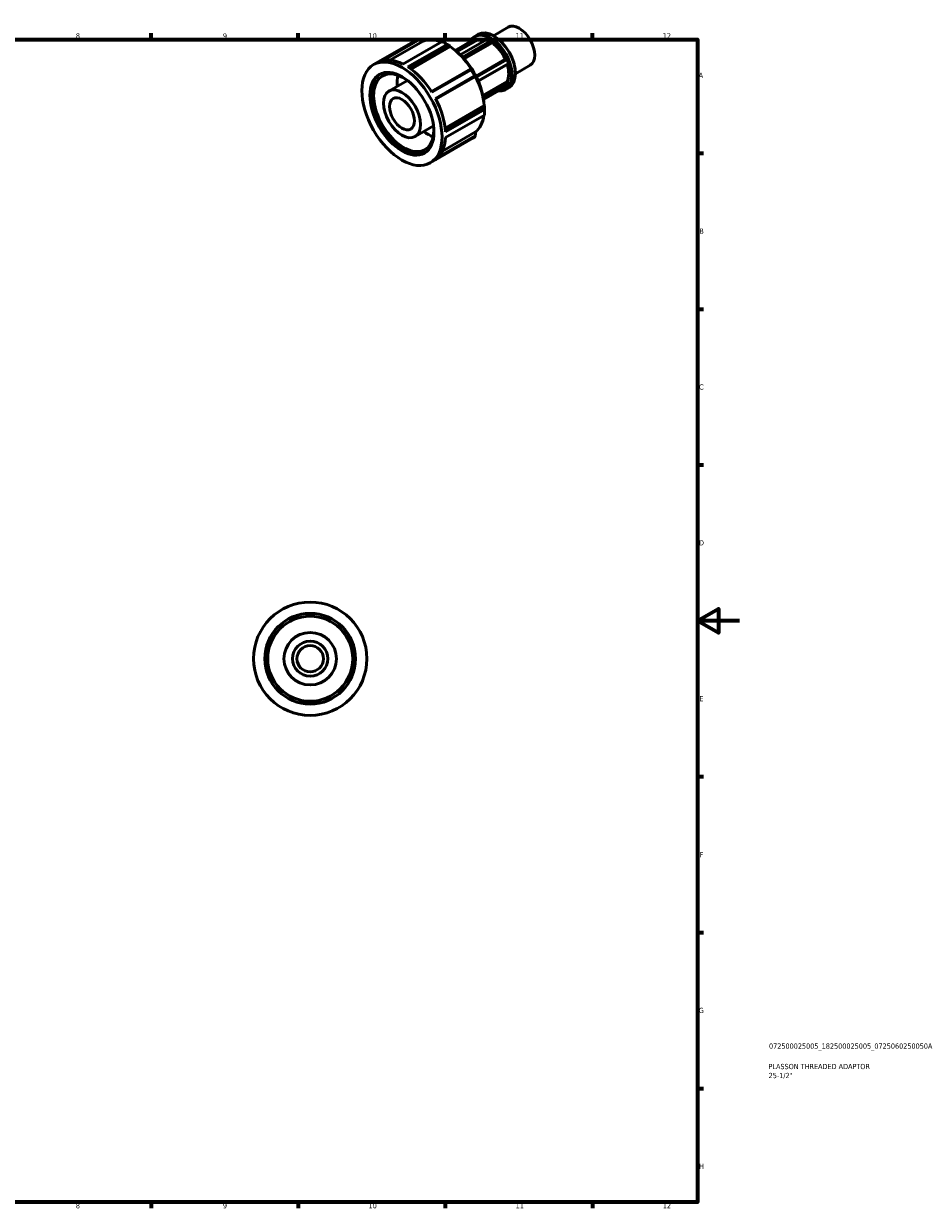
# Model space of a CAD drawing. Header units: millimetres. Extents: x -6 to 931, y 0 to 600.
# Tile 3 of 3: x 500 to 931, y 17 to 581. Entities that reach past the tile are written whole.
import ezdxf

# ---------------------------------------------------------------- set-up
doc = ezdxf.new("R2010")
doc.units = ezdxf.units.MM
for name, color, linetype, lineweight in [('Border (ISO)', 7, 'Continuous', 70), ('Title (ISO)', 7, 'Continuous', 50), ('Visible (ISO)', 7, 'Continuous', 50)]:
    doc.layers.add(name, color=color, linetype=linetype, lineweight=lineweight)
doc.styles.add('Note Text (ISO)', font='tahoma.ttf')

# ---------------------------------------------------------------- blocks, each defined once
blk = doc.blocks.new('Borders Default Border')
at = {"layer": 'Border (ISO)'}
for p, q in [((560.67, 574), (560.67, 576.9)), ((630.75, 574), (630.75, 576.9)), ((700.83, 574), (700.83, 576.9)), ((770.92, 574), (770.92, 576.9)), ((821, 519.75), (823.9, 519.75)), ((821, 445.5), (823.9, 445.5)), ((821, 371.25), (823.9, 371.25)), ((821, 222.75), (823.9, 222.75)), ((821, 148.5), (823.9, 148.5)), ((821, 74.25), (823.9, 74.25)), ((560.67, 20), (560.67, 17.1)), ((630.75, 20), (630.75, 17.1)), ((700.83, 20), (700.83, 17.1)), ((770.92, 20), (770.92, 17.1))]:
    blk.add_line(p, q, dxfattribs=at)
at = {"layer": 'Border (ISO)', "flags": 128}
for points in [[(20, 20), (20, 574), (821, 574), (821, 20), (20, 20)], [(841, 297), (821, 297), (831, 302.77), (831, 291.23), (821, 297)]]:
    blk.add_lwpolyline(points, dxfattribs=at)
at = {"layer": 'Border (ISO)', "color": 232, "true_color": 0xca0064, "char_height": 2.5, "attachment_point": 7, "style": 'Note Text (ISO)'}
for s, insert in [('8', (524.81, 574.34)), ('9', (594.88, 574.35)), ('10', (664.29, 574.35)), ('11', (734.37, 574.4)), ('12', (804.46, 574.4)), ('A', (821.59, 555.62)), ('B', (821.89, 481.38)), ('C', (821.73, 407.08)), ('D', (821.73, 332.88)), ('E', (821.94, 258.63)), ('F', (822, 184.38)), ('G', (821.61, 110.08)), ('H', (821.74, 35.88)), ('8', (524.81, 17.04)), ('9', (594.88, 17.05)), ('10', (664.29, 17.05)), ('11', (734.37, 17.1)), ('12', (804.46, 17.1))]:
    blk.add_mtext(s, dxfattribs=dict(at, insert=insert))
blk = doc.blocks.new('Title Blocks ISO')
at = {"layer": 'Title (ISO)', "color": 232, "true_color": 0xca0064, "style": 'Note Text (ISO)'}
for tag, p in [('PART_NUMBER_001', (34.08, 73.13)), ('DESCRIPTION_001', (33.84, 63.4)), ('DESCRIPTION_002', (33.91, 59.12))]:
    blk.add_attdef(tag, p, '', height=2.5, dxfattribs=at)

msp = doc.modelspace()

# ---------------------------------------------------------------- linework, layer by layer
at = {"layer": 'Visible (ISO)'}
for p, q in [((715.049, 575.542), (716.556, 576.409)), ((723.79, 575.739), (730.816, 579.785)), ((724.064, 575.581), (723.916, 575.667)), ((666.71, 561.935), (687.031, 573.637)), ((687.87, 574.063), (669.224, 563.326)), ((671.215, 563.956), (688.598, 573.967)), ((690.227, 573.2), (674.447, 564.113)), ((680.673, 562.216), (699.319, 572.953)), ((701.691, 571.587), (683.046, 560.85)), ((683.615, 560.471), (702.282, 571.221)), ((703.172, 570.526), (684.553, 559.804)), ((690.12, 573.385), (690.227, 573.2)), ((701.76, 571.585), (700.579, 572.27)), ((703.172, 570.701), (703.172, 570.526)), ((714.193, 573.709), (705.58, 568.749)), ((705.718, 568.639), (714.406, 573.642)), ((706.413, 568.066), (715.983, 573.577)), ((708.004, 566.615), (721.485, 574.378)), ((722.957, 573.53), (709.068, 565.531)), ((709.283, 565.3), (723.105, 573.259)), ((723.105, 572.404), (709.792, 564.737)), ((714.406, 573.642), (714.193, 573.709)), ((714.406, 573.642), (714.941, 572.977)), ((723.105, 573.259), (722.957, 573.53)), ((723.105, 573.259), (723.105, 572.404)), ((715.381, 556.512), (729.395, 564.582)), ((730.036, 564.641), (715.503, 556.272)), ((715.62, 556.039), (730.249, 564.463)), ((729.395, 564.582), (730.036, 564.641)), ((730.249, 564.463), (730.036, 564.641)), ((713.002, 559.913), (694.271, 549.127)), ((694.495, 548.774), (713.14, 559.511)), ((730.985, 562.565), (716.473, 554.208)), ((716.53, 554.076), (730.92, 562.362)), ((730.92, 562.362), (730.985, 562.565)), ((734.247, 557.58), (741.274, 561.626)), ((673.946, 549.369), (682.765, 554.448)), ((714.818, 556.606), (696.172, 545.869)), ((696.367, 545.497), (715.098, 556.284)), ((715.249, 556.368), (696.368, 545.495)), ((715.356, 556.43), (715.249, 556.368)), ((718.723, 547.25), (730.279, 553.905)), ((730.92, 553.109), (718.924, 546.201)), ((730.279, 553.905), (730.92, 553.109)), ((730.985, 552.831), (730.92, 553.109)), ((734.248, 557.895), (734.248, 557.725)), ((718.973, 545.913), (730.985, 552.831)), ((730.249, 551.78), (719.061, 545.338)), ((729.689, 550.119), (731.196, 550.986)), ((700.762, 531.722), (719.384, 542.446)), ((719.384, 542.446), (719.535, 542.359)), ((719.538, 541.332), (700.871, 530.582)), ((700.914, 529.9), (719.56, 540.638)), ((719.56, 537.895), (700.914, 527.158)), ((719.597, 540.61), (719.597, 539.245)), ((686.422, 527.705), (695.241, 532.783)), ((693.657, 515.139), (713.979, 526.841)), ((696.172, 516.651), (714.818, 527.388)), ((715.098, 528.068), (697.684, 518.04)), ((699.431, 520.751), (715.249, 529.86)), ((715.249, 529.86), (715.356, 529.674))]:
    msp.add_line(p, q, dxfattribs=at)
for radius in [27, 21.6, 20.25, 12.5, 8.382, 6.286]:
    msp.add_circle((636.464, 278.927), radius, dxfattribs=at)
for centre, major_axis, start_param, end_param in [((736.045, 570.705), (-5.229, 9.08), 3.1415927, 6.2831853), ((722.369, 562.83), (7.32, -12.711), 5.8827129, 9.8252504), ((722.221, 562.745), (-7.215, 12.53), 2.7768706, 6.6479073), ((723.876, 563.698), (-7.32, 12.711), 3.1415927, 6.2831853), ((700.505, 550.239), (-13.474, 23.398), 6.2229522, 6.2831853), ((701.69, 550.922), (-12.531, 21.76), 5.652244, 6.201569), ((700.505, 550.239), (13.474, -23.398), 2.2959613, 2.4202951), ((701.69, 550.922), (-12.637, 21.945), 5.4168772, 5.4958534), ((701.69, 550.922), (12.531, -21.76), 1.6563373, 2.2745782), ((722.221, 562.745), (-6.238, 10.832), 5.7020985, 6.2831853), ((722.221, 562.745), (6.862, -11.916), 2.2823336, 2.4339228), ((722.221, 562.745), (6.238, -10.832), 1.4110981, 2.2579608), ((724.024, 563.783), (-7.215, 12.53), 3.9289245, 5.4958534), ((681.859, 539.502), (-13.474, 23.398), 5.5618877, 6.2229522), ((702.528, 551.404), (11.857, -20.59), 0.9187643, 2.2228283), ((722.221, 562.745), (6.862, -11.916), 1.235136, 1.3867253), ((681.022, 539.019), (10.105, -17.548), 2.2263248, 7.1984531), ((681.859, 539.502), (13.474, -23.398), 1.6348969, 2.2959613), ((700.505, 550.239), (13.474, -23.398), 1.5105632, 1.6348969), ((701.69, 550.922), (-12.637, 21.945), 4.6314791, 4.7971663), ((722.221, 562.745), (6.238, -10.832), 0.3639005, 1.1876825), ((681.022, 539.019), (10.779, -18.718), 3.1803202, 6.2444578), ((692.204, 545.459), (-10.105, 17.548), 0.5837741, 0.9055106), ((701.69, 550.922), (12.531, -21.76), 0.8708819, 1.4891801), ((722.221, 562.745), (6.862, -11.916), 0.1879385, 0.3395277), ((681.859, 539.502), (13.474, -23.398), 0.8494987, 1.5105632), ((701.69, 550.922), (-12.637, 21.945), 3.9289245, 4.0117682), ((701.69, 550.922), (12.531, -21.76), 0.0854837, 0.635592), ((700.505, 550.239), (13.474, -23.398), 0.725165, 0.8494987), ((692.204, 545.459), (-10.105, 17.548), 2.2360821, 2.5578186), ((681.859, 539.502), (13.474, -23.398), 0.0641006, 0.725165), ((700.505, 550.239), (13.474, -23.398), 0, 0.0641006)]:
    msp.add_ellipse(centre, major_axis=major_axis, ratio=0.5780931, start_param=start_param, end_param=end_param, dxfattribs=at)
for major_axis in [(13.474, -23.398), (10.779, -18.718), (6.238, -10.832), (4.183, -7.264)]:
    msp.add_ellipse((680.184, 538.537), major_axis=major_axis, ratio=0.5780931, dxfattribs=at)
for points, weights in [([(688.598, 573.967), (688.238, 574.015), (687.87, 574.063)], [1.00042399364, 1.00027744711, 1]), ([(688.598, 573.967), (689.378, 573.669), (690.12, 573.385)], [1.00844347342, 1.00451014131, 1]), ([(702.282, 571.221), (701.99, 571.403), (701.691, 571.587)], [1.00042399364, 1.00027744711, 1]), ([(702.282, 571.221), (702.738, 570.954), (703.172, 570.701)], [1.00844347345, 1.00451014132, 1]), ([(713.261, 560.059), (713.135, 559.988), (713.002, 559.913)], [1, 1.00451014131, 1.00844347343]), ([(713.14, 559.511), (713.072, 559.714), (713.002, 559.913)], [1, 1.00027744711, 1.00042399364]), ([(715.098, 556.284), (714.96, 556.444), (714.818, 556.606)], [1.00042399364, 1.00027744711, 1]), ([(715.098, 556.284), (715.23, 556.359), (715.356, 556.43)], [1.00844347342, 1.00451014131, 1]), ([(719.535, 542.359), (719.537, 541.858), (719.538, 541.332)], [1, 1.00451014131, 1.00844347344]), ([(719.56, 540.638), (719.55, 540.988), (719.538, 541.332)], [1, 1.00027744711, 1.00042399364]), ([(714.818, 527.388), (714.96, 527.732), (715.098, 528.068)], [1, 1.00027744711, 1.00042399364]), ([(715.356, 529.674), (715.23, 528.891), (715.098, 528.068)], [1, 1.0045101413, 1.00844347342])]:
    msp.add_rational_spline(points, weights, degree=2, dxfattribs=at)

# ---------------------------------------------------------------- block references
msp.add_blockref('Borders Default Border', (0, 0))
msp.add_blockref('Title Blocks ISO', (821, 20)).add_auto_attribs({'PART_NUMBER_001': '072500025005_182500025005_0725060250050A', 'DESCRIPTION_001': 'PLASSON THREADED ADAPTOR', 'DESCRIPTION_002': '25-1/2"'})

doc.saveas('drawing.dxf')
